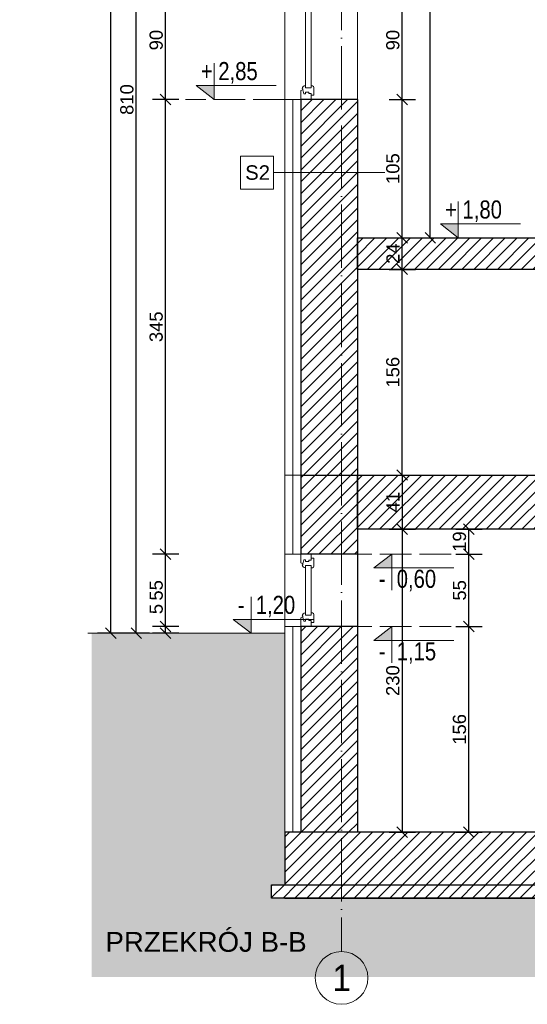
# Model space of a CAD drawing. Header units: millimetres. Extents: x -2720 to 125583, y -8970 to 34912.
# Tile 22 of 105: x 19444 to 19829, y 15231 to 15978. Entities that reach past the tile are written whole.
import ezdxf
from ezdxf.enums import TextEntityAlignment as Align

# ---------------------------------------------------------------- set-up
doc = ezdxf.new("R2010")
doc.units = ezdxf.units.MM
for name, pattern in [('ACAD_ISO02W100', [15, 12, -3]), ('ACAD_ISO04W100', [30, 24, -3, 0, -3]), ('Osie$0$CONTINOUS', [0])]:
    doc.linetypes.add(name, pattern=pattern)
doc.layers.add('000_HATCH', color=253, linetype='Continuous', lineweight=5, transparency=0.5)
doc.layers.add('A_HATCH', color=7, linetype='Continuous', lineweight=5, true_color=0x999999)
doc.layers.add('A_IZOLEACJA TERMI_PROJEKTOWANA', color=7, linetype='Continuous', lineweight=15, true_color=0x0089b6)
for name, color, linetype, lineweight in [('A_KONST_ISTNIEJĄCE', 83, 'Continuous', 25), ('A_OPISY', 40, 'Continuous', 9), ('A_OSIE KONSTRUKCYJNE', 150, 'ACAD_ISO04W100', 5), ('A_STOLARKA OKIENNA', 141, 'Continuous', 15), ('A_WIDOK', 141, 'Continuous', 13), ('A_WYMIAROWANIE', 7, 'Continuous', 9)]:
    doc.layers.add(name, color=color, linetype=linetype, lineweight=lineweight)
doc.styles.add('APLUS', font='arial.ttf', dxfattribs={"width": 0.6})
doc.styles.add('DEMIURG_100_opisy', font='arial.ttf', dxfattribs={"width": 0.9, "height": 20})
doc.styles.get("Standard").update_dxf_attribs({"font": 'arial.ttf'})
doc.linetypes.add('BATTING', pattern='A,0.0001,-0.1,[134,ltypeshp.shx,S=0.1,R=0,X=-0.1,Y=0],-0.2,[134,ltypeshp.shx,S=0.1,R=180,X=0.1,Y=0],-0.1', length=0.4001)
doc.dimstyles.new('1 do 100', dxfattribs={"dimtxt": 10, "dimasz": 8, "dimexe": 10, "dimexo": 10, "dimgap": 2, "dimtad": 1, "dimdec": 0, "dimtxsty": 'Standard', "dimblk": 'OBLIQUE', "dimcen": 2.5, "dimadec": 0, "dimazin": 0, "dimtfac": 1, "dimtdec": 0, "dimtmove": 0, "dimatfit": 3, "dimldrblk": 'OBLIQUE', "dimfxl": 10, "dimfxlon": 1, "dimarcsym": 0})
pattern_1 = [(45, (-35118.777, 19891.2954), (-4.49012806, 4.49012806), [])]

# ---------------------------------------------------------------- blocks, each defined once
blk = doc.blocks.new('*U520')
at = {"color": 144}
for p, q in [((-28, 0), (-28, -8)), ((-28, 0), (-21.32, 0)), ((-28, 0), (-28, -8)), ((-21.32, 0), (-20.74, -1.55)), ((55.32, 0), (54.74, -1.55)), ((62, 0), (55.32, 0)), ((62, 0), (62, -8)), ((-23.76, -2.4), (-20.74, -1.55)), ((-23.76, -3.73), (-23.76, -2.4)), ((-22.39, -3.73), (-23.76, -3.73)), ((-23.41, -8), (-23.41, -6.06)), ((-23.41, -6.06), (-22.39, -6.06)), ((-22.39, -6.06), (-22.39, -3.73)), ((-20.74, -1.55), (-19.89, -1.55)), ((-19.89, -1.55), (-19.99, -1.01)), ((-19.25, -7.98), (-19.25, -3.66)), ((-19.25, -3.66), (-17.62, -3.66)), ((53.25, -3.66), (51.62, -3.66)), ((53.25, -7.98), (53.25, -3.66)), ((53.89, -1.55), (53.99, -1.01)), ((54.74, -1.55), (53.89, -1.55)), ((57.76, -2.4), (54.74, -1.55)), ((56.39, -6.06), (56.39, -3.73)), ((56.39, -3.73), (57.76, -3.73)), ((57.41, -6.06), (56.39, -6.06)), ((57.41, -8), (57.41, -6.06)), ((57.76, -3.73), (57.76, -2.4)), ((-28, -8), (-24.8, -8)), ((-24.8, -8), (-24.8, -9.92)), ((-24.8, -8), (-23.41, -8)), ((-24.8, -9.92), (-18.94, -9.92)), ((-17.66, -7.98), (-19.25, -7.98)), ((-17.66, -9.03), (-17.66, -7.98)), ((51.66, -9.03), (51.66, -7.98)), ((51.66, -7.98), (53.25, -7.98)), ((58.8, -9.92), (52.94, -9.92)), ((58.8, -8), (57.41, -8)), ((62, -8), (58.8, -8)), ((58.8, -8), (58.8, -9.92))]:
    blk.add_line(p, q, dxfattribs=at)
blk.add_lwpolyline([(-19.25, -3.66), (53.25, -3.66), (53.25, -7.98), (-19.25, -7.98)], close=True, dxfattribs=at)
for centre, radius, start, end in [((-20.13, -3.52), 2.51, 356.81051, 86.81051), ((54.13, -3.52), 2.51, 93.18949, 183.18949), ((-19.03, -8.42), 1.5, 273.35533, 335.68535), ((53.03, -8.42), 1.5, 204.31465, 266.64467)]:
    blk.add_arc(centre, radius, start, end, dxfattribs=at)
blk = doc.blocks.new('*U505')
at = {"color": 144}
for p, q in [((27, 0), (27, -8)), ((27, 0), (33.68, 0)), ((27, 0), (27, -8)), ((33.68, 0), (34.26, -1.55)), ((75.32, 0), (74.74, -1.55)), ((82, 0), (75.32, 0)), ((82, 0), (82, -8)), ((31.24, -2.4), (34.26, -1.55)), ((31.24, -3.73), (31.24, -2.4)), ((32.61, -3.73), (31.24, -3.73)), ((31.59, -8), (31.59, -6.06)), ((31.59, -6.06), (32.61, -6.06)), ((32.61, -6.06), (32.61, -3.73)), ((34.26, -1.55), (35.11, -1.55)), ((35.11, -1.55), (35.01, -1.01)), ((35.75, -7.98), (35.75, -3.66)), ((35.75, -3.66), (37.38, -3.66)), ((73.25, -3.66), (71.62, -3.66)), ((73.25, -7.98), (73.25, -3.66)), ((73.89, -1.55), (73.99, -1.01)), ((74.74, -1.55), (73.89, -1.55)), ((77.76, -2.4), (74.74, -1.55)), ((76.39, -6.06), (76.39, -3.73)), ((76.39, -3.73), (77.76, -3.73)), ((77.41, -6.06), (76.39, -6.06)), ((77.41, -8), (77.41, -6.06)), ((77.76, -3.73), (77.76, -2.4)), ((27, -8), (30.2, -8)), ((30.2, -8), (30.2, -9.92)), ((30.2, -8), (31.59, -8)), ((30.2, -9.92), (36.06, -9.92)), ((37.34, -7.98), (35.75, -7.98)), ((37.34, -9.03), (37.34, -7.98)), ((71.66, -9.03), (71.66, -7.98)), ((71.66, -7.98), (73.25, -7.98)), ((78.8, -9.92), (72.94, -9.92)), ((78.8, -8), (77.41, -8)), ((82, -8), (78.8, -8)), ((78.8, -8), (78.8, -9.92))]:
    blk.add_line(p, q, dxfattribs=at)
blk.add_lwpolyline([(35.75, -3.66), (73.25, -3.66), (73.25, -7.98), (35.75, -7.98)], close=True, dxfattribs=at)
for centre, radius, start, end in [((34.87, -3.52), 2.51, 356.81051, 86.81051), ((74.13, -3.52), 2.51, 93.18949, 183.18949), ((35.97, -8.42), 1.5, 273.35533, 335.68535), ((73.03, -8.42), 1.5, 204.31465, 266.64467)]:
    blk.add_arc(centre, radius, start, end, dxfattribs=at)
blk = doc.blocks.new('*U8')
blk.add_hatch(color=256).paths.add_polyline_path([(0, 0.153), (-0.198, 0.153), (0, 0)])
blk.add_line((0, 0.153), (0, 0.4))
blk.add_lwpolyline([(0, 0.153), (0, 0), (-0.198, 0.153), (0.685, 0.153)])
at = {"style": 'APLUS', "width": 0.8}
blk.add_attdef('%%P_0.00', text='', height=0.2, dxfattribs=at).set_placement((-0.146, 0.153), align=Align.BOTTOM_LEFT)
blk = doc.blocks.new('*U186')
blk.add_hatch(color=256).paths.add_polyline_path([(0, 0.153), (-0.198, 0.153), (0, 0)])
blk.add_line((0, 0.153), (0, 0.4))
blk.add_lwpolyline([(0, 0.153), (0, 0), (-0.198, 0.153), (0.685, 0.153)])
at = {"style": 'APLUS', "width": 0.8}
blk.add_attdef('%%P_0.00', text='', height=0.2, dxfattribs=at).set_placement((-0.146, 0.153), align=Align.BOTTOM_LEFT)
blk = doc.blocks.new('*U185')
blk.add_hatch(color=256).paths.add_polyline_path([(0, -0.153), (-0.198, -0.153), (0, 0)])
blk.add_line((0, -0.153), (0, -0.4))
blk.add_lwpolyline([(0, -0.153), (0, 0), (-0.198, -0.153), (0.685, -0.153)])
at = {"style": 'APLUS', "width": 0.8}
blk.add_attdef('%%P_0.00', text='', height=0.2, dxfattribs=at).set_placement((-0.146, -0.469), align=Align.BOTTOM_LEFT)
blk = doc.blocks.new('_Oblique')
at = {"color": 0, "linetype": 'ByBlock', "lineweight": -2}
blk.add_line((-0.5, -0.5), (0.5, 0.5), dxfattribs=at)
blk = doc.blocks.new('*D679')
at = {"layer": 'A_WYMIAROWANIE', "color": 0, "lineweight": -2, "ltscale": 2, "transparency": 16777216}
for p, q in [((19554.63, 15517.94), (19554.63, 15536.57)), ((19564.63, 15517.94), (19544.63, 15517.94)), ((19554.63, 15512.94), (19554.63, 15517.94)), ((19564.63, 15512.94), (19544.63, 15512.94))]:
    blk.add_line(p, q, dxfattribs=at)
at = {"layer": 'Defpoints', "color": 0, "ltscale": 2, "transparency": 16777216}
for p in [(19554.63, 15517.94), (19645.03, 15517.94), (19645.03, 15512.94)]:
    blk.add_point(p, dxfattribs=at)
at = {"layer": 'A_WYMIAROWANIE', "color": 0, "lineweight": -2, "ltscale": 2, "transparency": 16777216, "xscale": 8, "yscale": 8, "zscale": 8}
for p, rotation in [((19554.63, 15517.94), 90), ((19554.63, 15512.94), 270)]:
    blk.add_blockref('_Oblique', p, dxfattribs=dict(at, rotation=rotation))
at = {"layer": 'A_WYMIAROWANIE', "color": 0, "ltscale": 2, "transparency": 16777216, "insert": (19547.55, 15531.26), "char_height": 10, "attachment_point": 5, "rotation": 90}
blk.add_mtext('5', dxfattribs=at)
blk = doc.blocks.new('*D680')
at = {"layer": 'A_WYMIAROWANIE', "color": 0, "lineweight": -2, "ltscale": 2, "transparency": 16777216}
for p, q in [((19564.63, 15572.94), (19544.63, 15572.94)), ((19554.63, 15517.94), (19554.63, 15572.94)), ((19564.63, 15517.94), (19544.63, 15517.94))]:
    blk.add_line(p, q, dxfattribs=at)
at = {"layer": 'Defpoints', "color": 0, "ltscale": 2, "transparency": 16777216}
for p in [(19554.63, 15572.94), (19645.03, 15572.94), (19645.03, 15517.94)]:
    blk.add_point(p, dxfattribs=at)
at = {"layer": 'A_WYMIAROWANIE', "color": 0, "lineweight": -2, "ltscale": 2, "transparency": 16777216, "xscale": 8, "yscale": 8, "zscale": 8}
for p, rotation in [((19554.63, 15572.94), 90), ((19554.63, 15517.94), 270)]:
    blk.add_blockref('_Oblique', p, dxfattribs=dict(at, rotation=rotation))
at = {"layer": 'A_WYMIAROWANIE', "color": 0, "ltscale": 2, "transparency": 16777216, "insert": (19547.55, 15545.44), "char_height": 10, "attachment_point": 5, "rotation": 90}
blk.add_mtext('55', dxfattribs=at)
blk = doc.blocks.new('*D681')
at = {"layer": 'A_WYMIAROWANIE', "color": 0, "lineweight": -2, "ltscale": 2, "transparency": 16777216}
for p, q in [((19564.63, 15917.94), (19544.63, 15917.94)), ((19554.63, 15572.94), (19554.63, 15917.94)), ((19564.63, 15572.94), (19544.63, 15572.94))]:
    blk.add_line(p, q, dxfattribs=at)
at = {"layer": 'Defpoints', "color": 0, "ltscale": 2, "transparency": 16777216}
for p in [(19554.63, 15917.94), (19645.03, 15917.94), (19645.03, 15572.94)]:
    blk.add_point(p, dxfattribs=at)
at = {"layer": 'A_WYMIAROWANIE', "color": 0, "lineweight": -2, "ltscale": 2, "transparency": 16777216, "xscale": 8, "yscale": 8, "zscale": 8}
for p, rotation in [((19554.63, 15917.94), 90), ((19554.63, 15572.94), 270)]:
    blk.add_blockref('_Oblique', p, dxfattribs=dict(at, rotation=rotation))
at = {"layer": 'A_WYMIAROWANIE', "color": 0, "ltscale": 2, "transparency": 16777216, "insert": (19547.52, 15745.44), "char_height": 10, "attachment_point": 5, "rotation": 90}
blk.add_mtext('345', dxfattribs=at)
blk = doc.blocks.new('*D682')
at = {"layer": 'A_WYMIAROWANIE', "color": 0, "lineweight": -2, "ltscale": 2, "transparency": 16777216}
for p, q in [((19564.63, 16007.94), (19544.63, 16007.94)), ((19554.63, 15917.94), (19554.63, 16007.94)), ((19564.63, 15917.94), (19544.63, 15917.94))]:
    blk.add_line(p, q, dxfattribs=at)
at = {"layer": 'Defpoints', "color": 0, "ltscale": 2, "transparency": 16777216}
for p in [(19554.63, 16007.94), (19645.03, 16007.94), (19645.03, 15917.94)]:
    blk.add_point(p, dxfattribs=at)
at = {"layer": 'A_WYMIAROWANIE', "color": 0, "lineweight": -2, "ltscale": 2, "transparency": 16777216, "xscale": 8, "yscale": 8, "zscale": 8}
for p, rotation in [((19554.63, 16007.94), 90), ((19554.63, 15917.94), 270)]:
    blk.add_blockref('_Oblique', p, dxfattribs=dict(at, rotation=rotation))
at = {"layer": 'A_WYMIAROWANIE', "color": 0, "ltscale": 2, "transparency": 16777216, "insert": (19547.53, 15962.94), "char_height": 10, "attachment_point": 5, "rotation": 90}
blk.add_mtext('90', dxfattribs=at)
blk = doc.blocks.new('*D690')
at = {"layer": 'A_WYMIAROWANIE', "color": 0, "lineweight": -2, "ltscale": 2, "transparency": 16777216}
for p, q in [((19542.41, 16322.75), (19522.41, 16322.75)), ((19532.41, 15512.94), (19532.41, 16322.75)), ((19542.41, 15512.94), (19522.41, 15512.94))]:
    blk.add_line(p, q, dxfattribs=at)
at = {"layer": 'Defpoints', "color": 0, "ltscale": 2, "transparency": 16777216}
for p in [(19532.41, 16322.75), (19584.19, 16322.75), (19645.03, 15512.94)]:
    blk.add_point(p, dxfattribs=at)
at = {"layer": 'A_WYMIAROWANIE', "color": 0, "lineweight": -2, "ltscale": 2, "transparency": 16777216, "xscale": 8, "yscale": 8, "zscale": 8}
for p, rotation in [((19532.41, 16322.75), 90), ((19532.41, 15512.94), 270)]:
    blk.add_blockref('_Oblique', p, dxfattribs=dict(at, rotation=rotation))
at = {"layer": 'A_WYMIAROWANIE', "color": 0, "ltscale": 2, "transparency": 16777216, "insert": (19525.31, 15917.85), "char_height": 10, "attachment_point": 5, "rotation": 90}
blk.add_mtext('810', dxfattribs=at)
blk = doc.blocks.new('*D691')
at = {"layer": 'A_WYMIAROWANIE', "color": 0, "lineweight": -2, "ltscale": 2, "transparency": 16777216}
for p, q in [((19523.06, 16648.74), (19503.06, 16648.74)), ((19513.06, 15512.94), (19513.06, 16648.74)), ((19523.06, 15512.94), (19503.06, 15512.94))]:
    blk.add_line(p, q, dxfattribs=at)
at = {"layer": 'Defpoints', "color": 0, "ltscale": 2, "transparency": 16777216}
for p in [(19513.06, 16648.74), (20089.53, 16648.74), (19645.03, 15512.94)]:
    blk.add_point(p, dxfattribs=at)
at = {"layer": 'A_WYMIAROWANIE', "color": 0, "lineweight": -2, "ltscale": 2, "transparency": 16777216, "xscale": 8, "yscale": 8, "zscale": 8}
for p, rotation in [((19513.06, 16648.74), 90), ((19513.06, 15512.94), 270)]:
    blk.add_blockref('_Oblique', p, dxfattribs=dict(at, rotation=rotation))
at = {"layer": 'A_WYMIAROWANIE', "color": 0, "ltscale": 2, "transparency": 16777216, "insert": (19505.95, 16080.84), "char_height": 10, "attachment_point": 5, "rotation": 90}
blk.add_mtext('1136', dxfattribs=at)
blk = doc.blocks.new('*D709')
at = {"layer": 'A_WYMIAROWANIE', "color": 0, "lineweight": -2, "ltscale": 2, "transparency": 16777216}
for p, q in [((19724.02, 15789), (19744.02, 15789)), ((19734.02, 15632.94), (19734.02, 15789)), ((19724.02, 15632.94), (19744.02, 15632.94))]:
    blk.add_line(p, q, dxfattribs=at)
at = {"layer": 'Defpoints', "color": 0, "ltscale": 2, "transparency": 16777216}
for p in [(19700.03, 15789), (19734.02, 15789), (19700.03, 15632.94)]:
    blk.add_point(p, dxfattribs=at)
at = {"layer": 'A_WYMIAROWANIE', "color": 0, "lineweight": -2, "ltscale": 2, "transparency": 16777216, "xscale": 8, "yscale": 8, "zscale": 8}
for p, rotation in [((19734.02, 15789), 90), ((19734.02, 15632.94), 270)]:
    blk.add_blockref('_Oblique', p, dxfattribs=dict(at, rotation=rotation))
at = {"layer": 'A_WYMIAROWANIE', "color": 0, "ltscale": 2, "transparency": 16777216, "insert": (19726.91, 15710.97), "char_height": 10, "attachment_point": 5, "rotation": 90}
blk.add_mtext('156', dxfattribs=at)
blk = doc.blocks.new('*D710')
at = {"layer": 'A_WYMIAROWANIE', "color": 0, "lineweight": -2, "ltscale": 2, "transparency": 16777216}
for p, q in [((19724.02, 15812.94), (19744.02, 15812.94)), ((19734.02, 15789), (19734.02, 15812.94)), ((19724.02, 15789), (19744.02, 15789))]:
    blk.add_line(p, q, dxfattribs=at)
at = {"layer": 'Defpoints', "color": 0, "ltscale": 2, "transparency": 16777216}
for p in [(19700.03, 15812.94), (19734.02, 15812.94), (19700.03, 15789)]:
    blk.add_point(p, dxfattribs=at)
at = {"layer": 'A_WYMIAROWANIE', "color": 0, "lineweight": -2, "ltscale": 2, "transparency": 16777216, "xscale": 8, "yscale": 8, "zscale": 8}
for p, rotation in [((19734.02, 15812.94), 90), ((19734.02, 15789), 270)]:
    blk.add_blockref('_Oblique', p, dxfattribs=dict(at, rotation=rotation))
at = {"layer": 'A_WYMIAROWANIE', "color": 0, "ltscale": 2, "transparency": 16777216, "insert": (19727, 15800.97), "char_height": 10, "attachment_point": 5, "rotation": 90}
blk.add_mtext('24', dxfattribs=at)
blk = doc.blocks.new('*D711')
at = {"layer": 'A_WYMIAROWANIE', "color": 0, "lineweight": -2, "ltscale": 2, "transparency": 16777216}
for p, q in [((19724.02, 15917.94), (19744.02, 15917.94)), ((19734.02, 15812.94), (19734.02, 15917.94)), ((19724.02, 15812.94), (19744.02, 15812.94))]:
    blk.add_line(p, q, dxfattribs=at)
at = {"layer": 'Defpoints', "color": 0, "ltscale": 2, "transparency": 16777216}
for p in [(19700.03, 15917.94), (19734.02, 15917.94), (19700.03, 15812.94)]:
    blk.add_point(p, dxfattribs=at)
at = {"layer": 'A_WYMIAROWANIE', "color": 0, "lineweight": -2, "ltscale": 2, "transparency": 16777216, "xscale": 8, "yscale": 8, "zscale": 8}
for p, rotation in [((19734.02, 15917.94), 90), ((19734.02, 15812.94), 270)]:
    blk.add_blockref('_Oblique', p, dxfattribs=dict(at, rotation=rotation))
at = {"layer": 'A_WYMIAROWANIE', "color": 0, "ltscale": 2, "transparency": 16777216, "insert": (19726.91, 15865.44), "char_height": 10, "attachment_point": 5, "rotation": 90}
blk.add_mtext('105', dxfattribs=at)
blk = doc.blocks.new('*D712')
at = {"layer": 'A_WYMIAROWANIE', "color": 0, "lineweight": -2, "ltscale": 2, "transparency": 16777216}
for p, q in [((19724.02, 16007.94), (19744.02, 16007.94)), ((19734.02, 15917.94), (19734.02, 16007.94)), ((19724.02, 15917.94), (19744.02, 15917.94))]:
    blk.add_line(p, q, dxfattribs=at)
at = {"layer": 'Defpoints', "color": 0, "ltscale": 2, "transparency": 16777216}
for p in [(19700.03, 16007.94), (19734.02, 16007.94), (19700.03, 15917.94)]:
    blk.add_point(p, dxfattribs=at)
at = {"layer": 'A_WYMIAROWANIE', "color": 0, "lineweight": -2, "ltscale": 2, "transparency": 16777216, "xscale": 8, "yscale": 8, "zscale": 8}
for p, rotation in [((19734.02, 16007.94), 90), ((19734.02, 15917.94), 270)]:
    blk.add_blockref('_Oblique', p, dxfattribs=dict(at, rotation=rotation))
at = {"layer": 'A_WYMIAROWANIE', "color": 0, "ltscale": 2, "transparency": 16777216, "insert": (19726.91, 15962.94), "char_height": 10, "attachment_point": 5, "rotation": 90}
blk.add_mtext('90', dxfattribs=at)
blk = doc.blocks.new('*D718')
at = {"layer": 'A_WYMIAROWANIE', "color": 0, "lineweight": -2, "ltscale": 2, "transparency": 16777216}
for p, q in [((19745.29, 16347.94), (19765.29, 16347.94)), ((19755.29, 15812.94), (19755.29, 16347.94)), ((19745.29, 15812.94), (19765.29, 15812.94))]:
    blk.add_line(p, q, dxfattribs=at)
at = {"layer": 'Defpoints', "color": 0, "ltscale": 2, "transparency": 16777216}
for p in [(19700.03, 16347.94), (19755.29, 16347.94), (19700.03, 15812.94)]:
    blk.add_point(p, dxfattribs=at)
at = {"layer": 'A_WYMIAROWANIE', "color": 0, "lineweight": -2, "ltscale": 2, "transparency": 16777216, "xscale": 8, "yscale": 8, "zscale": 8}
for p, rotation in [((19755.29, 16347.94), 90), ((19755.29, 15812.94), 270)]:
    blk.add_blockref('_Oblique', p, dxfattribs=dict(at, rotation=rotation))
at = {"layer": 'A_WYMIAROWANIE', "color": 0, "ltscale": 2, "transparency": 16777216, "insert": (19748.19, 16080.44), "char_height": 10, "attachment_point": 5, "rotation": 90}
blk.add_mtext('535', dxfattribs=at)
blk = doc.blocks.new('*D719')
at = {"layer": 'A_WYMIAROWANIE', "color": 0, "lineweight": -2, "ltscale": 2, "transparency": 16777216}
for p, q in [((19724.02, 15632.94), (19744.02, 15632.94)), ((19734.02, 15632.94), (19734.02, 15591.94)), ((19724.02, 15591.94), (19744.02, 15591.94))]:
    blk.add_line(p, q, dxfattribs=at)
at = {"layer": 'Defpoints', "color": 0, "ltscale": 2, "transparency": 16777216}
for p in [(19700.03, 15632.94), (19700.03, 15591.94), (19734.02, 15591.94)]:
    blk.add_point(p, dxfattribs=at)
at = {"layer": 'A_WYMIAROWANIE', "color": 0, "lineweight": -2, "ltscale": 2, "transparency": 16777216, "xscale": 8, "yscale": 8, "zscale": 8}
for p, rotation in [((19734.02, 15632.94), 90), ((19734.02, 15591.94), 270)]:
    blk.add_blockref('_Oblique', p, dxfattribs=dict(at, rotation=rotation))
at = {"layer": 'A_WYMIAROWANIE', "color": 0, "ltscale": 2, "transparency": 16777216, "insert": (19727, 15612.44), "char_height": 10, "attachment_point": 5, "rotation": 90}
blk.add_mtext('41', dxfattribs=at)
blk = doc.blocks.new('*D720')
at = {"layer": 'A_WYMIAROWANIE', "color": 0, "lineweight": -2, "ltscale": 2, "transparency": 16777216}
for p, q in [((19724.02, 15591.94), (19744.02, 15591.94)), ((19734.02, 15591.94), (19734.02, 15361.94)), ((19724.02, 15361.94), (19744.02, 15361.94))]:
    blk.add_line(p, q, dxfattribs=at)
at = {"layer": 'Defpoints', "color": 0, "ltscale": 2, "transparency": 16777216}
for p in [(19700.03, 15591.94), (19700.03, 15361.94), (19734.02, 15361.94)]:
    blk.add_point(p, dxfattribs=at)
at = {"layer": 'A_WYMIAROWANIE', "color": 0, "lineweight": -2, "ltscale": 2, "transparency": 16777216, "xscale": 8, "yscale": 8, "zscale": 8}
for p, rotation in [((19734.02, 15591.94), 90), ((19734.02, 15361.94), 270)]:
    blk.add_blockref('_Oblique', p, dxfattribs=dict(at, rotation=rotation))
at = {"layer": 'A_WYMIAROWANIE', "color": 0, "ltscale": 2, "transparency": 16777216, "insert": (19726.91, 15476.94), "char_height": 10, "attachment_point": 5, "rotation": 90}
blk.add_mtext('230', dxfattribs=at)
blk = doc.blocks.new('*D721')
at = {"layer": 'A_WYMIAROWANIE', "color": 0, "lineweight": -2, "ltscale": 2, "transparency": 16777216}
for p, q in [((19774.53, 15517.94), (19794.53, 15517.94)), ((19784.53, 15361.94), (19784.53, 15517.94)), ((19774.53, 15361.94), (19794.53, 15361.94))]:
    blk.add_line(p, q, dxfattribs=at)
at = {"layer": 'Defpoints', "color": 0, "ltscale": 2, "transparency": 16777216}
for p in [(19700.03, 15517.94), (19784.53, 15517.94), (19700.03, 15361.94)]:
    blk.add_point(p, dxfattribs=at)
at = {"layer": 'A_WYMIAROWANIE', "color": 0, "lineweight": -2, "ltscale": 2, "transparency": 16777216, "xscale": 8, "yscale": 8, "zscale": 8}
for p, rotation in [((19784.53, 15517.94), 90), ((19784.53, 15361.94), 270)]:
    blk.add_blockref('_Oblique', p, dxfattribs=dict(at, rotation=rotation))
at = {"layer": 'A_WYMIAROWANIE', "color": 0, "ltscale": 2, "transparency": 16777216, "insert": (19777.43, 15439.94), "char_height": 10, "attachment_point": 5, "rotation": 90}
blk.add_mtext('156', dxfattribs=at)
blk = doc.blocks.new('*D722')
at = {"layer": 'A_WYMIAROWANIE', "color": 0, "lineweight": -2, "ltscale": 2, "transparency": 16777216}
for p, q in [((19774.53, 15572.94), (19794.53, 15572.94)), ((19784.53, 15517.94), (19784.53, 15572.94)), ((19774.53, 15517.94), (19794.53, 15517.94))]:
    blk.add_line(p, q, dxfattribs=at)
at = {"layer": 'Defpoints', "color": 0, "ltscale": 2, "transparency": 16777216}
for p in [(19700.03, 15572.94), (19784.53, 15572.94), (19700.03, 15517.94)]:
    blk.add_point(p, dxfattribs=at)
at = {"layer": 'A_WYMIAROWANIE', "color": 0, "lineweight": -2, "ltscale": 2, "transparency": 16777216, "xscale": 8, "yscale": 8, "zscale": 8}
for p, rotation in [((19784.53, 15572.94), 90), ((19784.53, 15517.94), 270)]:
    blk.add_blockref('_Oblique', p, dxfattribs=dict(at, rotation=rotation))
at = {"layer": 'A_WYMIAROWANIE', "color": 0, "ltscale": 2, "transparency": 16777216, "insert": (19777.45, 15545.44), "char_height": 10, "attachment_point": 5, "rotation": 90}
blk.add_mtext('55', dxfattribs=at)
blk = doc.blocks.new('*D723')
at = {"layer": 'A_WYMIAROWANIE', "color": 0, "lineweight": -2, "ltscale": 2, "transparency": 16777216}
for p, q in [((19774.53, 15591.94), (19794.53, 15591.94)), ((19784.53, 15572.94), (19784.53, 15591.94)), ((19774.53, 15572.94), (19794.53, 15572.94))]:
    blk.add_line(p, q, dxfattribs=at)
at = {"layer": 'Defpoints', "color": 0, "ltscale": 2, "transparency": 16777216}
for p in [(19700.03, 15591.94), (19784.53, 15591.94), (19700.03, 15572.94)]:
    blk.add_point(p, dxfattribs=at)
at = {"layer": 'A_WYMIAROWANIE', "color": 0, "lineweight": -2, "ltscale": 2, "transparency": 16777216, "xscale": 8, "yscale": 8, "zscale": 8}
for p, rotation in [((19784.53, 15591.94), 90), ((19784.53, 15572.94), 270)]:
    blk.add_blockref('_Oblique', p, dxfattribs=dict(at, rotation=rotation))
at = {"layer": 'A_WYMIAROWANIE', "color": 0, "ltscale": 2, "transparency": 16777216, "insert": (19777.43, 15582.44), "char_height": 10, "attachment_point": 5, "rotation": 90}
blk.add_mtext('19', dxfattribs=at)
blk = doc.blocks.new('*D754')
at = {"layer": 'A_WYMIAROWANIE', "color": 0, "lineweight": -2, "ltscale": 2, "transparency": 16777216}
for p, q in [((22225.61, 16485.75), (22245.61, 16485.75)), ((22235.61, 16485.75), (22235.61, 15587.94)), ((22225.61, 15587.94), (22245.61, 15587.94))]:
    blk.add_line(p, q, dxfattribs=at)
at = {"layer": 'Defpoints', "color": 0, "ltscale": 2, "transparency": 16777216}
for p in [(0, 16485.75), (22140.03, 15587.94), (22235.61, 15587.94)]:
    blk.add_point(p, dxfattribs=at)
at = {"layer": 'A_WYMIAROWANIE', "color": 0, "lineweight": -2, "ltscale": 2, "transparency": 16777216, "xscale": 8, "yscale": 8, "zscale": 8}
for p, rotation in [((22235.61, 16485.75), 90), ((22235.61, 15587.94), 270)]:
    blk.add_blockref('_Oblique', p, dxfattribs=dict(at, rotation=rotation))
at = {"layer": 'A_WYMIAROWANIE', "color": 0, "ltscale": 2, "transparency": 16777216, "insert": (22228.5, 16036.85), "char_height": 10, "attachment_point": 5, "rotation": 90}
blk.add_mtext('898', dxfattribs=at)

msp = doc.modelspace()

# ---------------------------------------------------------------- hatches: boundary and pattern name
at = {"layer": '000_HATCH', "ltscale": 2}
h = msp.add_hatch(dxfattribs=at)
h.set_pattern_fill('AR-SAND', color=256, scale=0.3)
h.set_pattern_definition([(37.5, (3602.246, -2375.465), (-0.4800094, 14.682397), [0, -11.5824, 0, -12.954, 0, -12.3825]), (7.5, (3602.246, -2375.465), (13.485698, 21.504753), [0, -6.2484, 0, -10.4394, 0, -4.0005]), (327.5, (3592.873, -2375.465), (23.729771, 0.0431155), [0, -3.81, 0, -13.716, 0, -17.907]), (317.5, (3592.873, -2375.465), (22.906694, 6.68788), [0, -1.905, 0, -8.9916, 0, -10.287])])
h.paths.add_polyline_path([(21654.03, 15591.94), (21654.03, 15361.94), (21635.53, 15361.94), (21635.53, 15321.94), (21625.53, 15321.94), (21625.53, 15311.94), (21752.53, 15311.94), (21752.53, 15251.94), (19498.53, 15251.94), (19498.53, 15512.94), (19645.03, 15512.94), (19645.03, 15321.94), (19635.03, 15321.94), (19635.03, 15311.94), (20611.53, 15311.94), (20611.53, 15321.94), (20601.53, 15321.94), (20601.53, 15361.94), (20565.03, 15361.94), (20565.03, 15591.94)])
at = {"layer": 'A_HATCH'}
h = msp.add_hatch(dxfattribs=at)
h.set_pattern_fill('ANSI31', color=256, scale=2)
h.set_pattern_definition(pattern_1)
h.paths.add_polyline_path([(19700.03, 15361.94), (19657.03, 15361.94), (19657.03, 15517.94), (19700.03, 15517.94)])
h.paths.add_polyline_path([(19657.03, 15917.94), (19700.03, 15917.94), (19700.03, 15572.94), (19657.03, 15572.94)])
h.paths.add_polyline_path([(19657.03, 16035.94), (19700.03, 16035.94), (19700.03, 16007.94), (19657.03, 16007.94)])
h.paths.add_polyline_path([(19657.03, 16153.94), (19700.03, 16153.94), (19700.03, 16125.94), (19657.03, 16125.94)])
h = msp.add_hatch(dxfattribs=at)
h.set_pattern_fill('ANSI31', color=256, scale=2)
h.set_pattern_definition(pattern_1)
h.paths.add_polyline_path([(19700.03, 15789), (19700.03, 15812.94), (19853.03, 15812.94), (19853.03, 15797.94), (19883.03, 15797.94), (19883.03, 15782.94), (19913.03, 15782.94), (19913.03, 15767.94), (19943.03, 15767.94), (19943.03, 15752.94), (19973.03, 15752.94), (19973.03, 15737.94), (20003.03, 15737.94), (20003.03, 15722.94), (20033.03, 15722.94), (20033.03, 15707.94), (20063.03, 15707.94), (20063.03, 15692.94), (20093.03, 15692.94), (20093.03, 15677.94), (20123.03, 15677.94), (20123.03, 15662.94), (20153.03, 15662.94), (20153.03, 15647.94), (20183.03, 15647.94), (20183.03, 15632.94), (20160.67, 15632.94), (19848.56, 15789)])
h = msp.add_hatch(dxfattribs=at)
h.set_pattern_fill('ANSI31', color=256, scale=2)
h.set_pattern_definition(pattern_1)
h.paths.add_polyline_path([(19700.03, 15632.94), (20478.03, 15632.94), (20478.03, 15591.94), (20203.03, 15591.94), (20203.03, 15572.94), (20173.03, 15572.94), (20173.03, 15591.94), (19700.03, 15591.94)])
h = msp.add_hatch(dxfattribs=at)
h.set_pattern_fill('ANSI31', color=256, scale=2)
h.set_pattern_definition(pattern_1)
h.paths.add_polyline_path([(20520.03, 15361.94), (19645.03, 15361.94), (19645.03, 15321.94), (20520.03, 15321.94)])
h = msp.add_hatch(dxfattribs=at)
h.set_pattern_fill('ANSI31', color=256, scale=2)
h.set_pattern_definition([(45, (-36690.049, 19891.2954), (-4.49012806, 4.49012806), [])])
h.paths.add_polyline_path([(19635.03, 15321.94), (20611.53, 15321.94), (20611.53, 15311.94), (19635.03, 15311.94)])

# ---------------------------------------------------------------- linework, layer by layer
at = {"layer": 'A_IZOLEACJA TERMI_PROJEKTOWANA', "ltscale": 14}
for p, q in [((19645.03, 15917.94), (19645.03, 15572.94)), ((19657.03, 15917.94), (19645.03, 15917.94))]:
    msp.add_line(p, q, dxfattribs=at)
at = {"layer": 'A_IZOLEACJA TERMI_PROJEKTOWANA', "linetype": 'BATTING', "ltscale": 14}
for p, q in [((19651.03, 15917.94), (19651.03, 15572.94)), ((19651.03, 15517.94), (19651.03, 15361.94))]:
    msp.add_line(p, q, dxfattribs=at)
at = {"layer": 'A_IZOLEACJA TERMI_PROJEKTOWANA', "ltscale": 14}
for points in [[(19657.03, 15572.94), (19645.03, 15572.94)], [(19657.03, 15517.94), (19645.03, 15517.94)], [(19645.03, 15517.94), (19645.03, 15361.94)]]:
    msp.add_lwpolyline(points, dxfattribs=at)
at = {"layer": 'A_KONST_ISTNIEJĄCE', "ltscale": 2}
for p, q in [((19657.03, 15917.94), (19657.03, 15572.94)), ((19700.03, 15917.94), (19657.03, 15917.94)), ((19700.03, 15917.94), (19700.03, 15361.94)), ((19657.03, 15632.94), (20478.03, 15632.94)), ((19700.03, 15572.94), (19657.03, 15572.94)), ((19700.03, 15517.94), (19657.03, 15517.94)), ((19657.03, 15517.94), (19657.03, 15361.94)), ((19645.03, 15311.94), (20520.03, 15311.94))]:
    msp.add_line(p, q, dxfattribs=at)
msp.add_lwpolyline([(19848.56, 15789), (19700.03, 15789), (19700.03, 15812.94), (19853.03, 15812.94)], dxfattribs=at)
for points in [[(19700.03, 15632.94), (20478.03, 15632.94), (20478.03, 15591.94), (19700.03, 15591.94)], [(20520.03, 15361.94), (19645.03, 15361.94), (19645.03, 15321.94), (20520.03, 15321.94)], [(19635.03, 15321.94), (20611.53, 15321.94), (20611.53, 15311.94), (19635.03, 15311.94)]]:
    msp.add_lwpolyline(points, close=True, dxfattribs=at)
at = {"layer": 'A_OPISY'}
msp.add_line((19636.3, 15862.4), (19720.76, 15862.4), dxfattribs=at)
msp.add_lwpolyline([(19611.3, 15849.9), (19636.3, 15849.9), (19636.3, 15874.9), (19611.3, 15874.9)], close=True, dxfattribs=at)
at = {"layer": 'A_OSIE KONSTRUKCYJNE', "ltscale": 2}
msp.add_line((19688.03, 16619.42), (19688.03, 15271.34), dxfattribs=at)
at = {"layer": 'A_OSIE KONSTRUKCYJNE', "linetype": 'Continuous'}
msp.add_circle((19688.03, 15251.34), 20, dxfattribs=at)
at = {"layer": 'A_WIDOK', "ltscale": 2}
for p, q in [((19645.03, 15917.94), (19645.03, 16007.94)), ((19700.03, 15917.94), (19700.03, 16007.94)), ((19645.03, 15632.94), (20131.03, 15632.94)), ((19645.03, 15572.94), (19645.03, 15517.94)), ((19700.03, 15572.94), (19700.03, 15517.94)), ((19645.03, 15512.94), (19495.61, 15512.94))]:
    msp.add_line(p, q, dxfattribs=at)
at = {"layer": 'A_WIDOK', "linetype": 'ACAD_ISO02W100', "ltscale": 2}
for p, q in [((19770.99, 15572.94), (19700.03, 15572.94)), ((19770.99, 15517.94), (19700.03, 15517.94))]:
    msp.add_line(p, q, dxfattribs=at)
msp.add_lwpolyline([(19645.03, 15917.94), (19569.65, 15917.94)], dxfattribs=at)

# ---------------------------------------------------------------- block references
at = {"layer": 'A_OPISY', "transparency": 33554687, "xscale": 68.67492864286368, "yscale": 68.67492864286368, "zscale": 68.67492864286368, "rotation": 1.435389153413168e-05}
for name, p, values in [('*U186', (19591.38, 15917.94), {'%%P_0.00': '+ 2,85'}), ('*U8', (19776.53, 15812.94), {'%%P_0.00': '+ 1,80'}), ('*U8', (19619.38, 15512.94), {'%%P_0.00': '-  1,20'})]:
    msp.add_blockref(name, p, dxfattribs=at).add_auto_attribs(values)
at = {"layer": 'A_OPISY', "transparency": 33554687}
ref = msp.add_blockref('*U185', (19726.2, 15572.94), dxfattribs=dict(at, xscale=68.67492864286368, yscale=68.67492864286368, zscale=68.67492864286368, rotation=1.435389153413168e-05))
ref.add_attrib('%%P_0.00', '-  0,60', dxfattribs={"layer": '0', "height": 13.735, "rotation": 0.00001, "style": 'APLUS', "width": 0.8}).set_placement((19716.19, 15543.22), align=Align.BOTTOM_LEFT)
ref = msp.add_blockref('*U185', (19726.2, 15517.94), dxfattribs=dict(at, xscale=68.67492864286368, yscale=68.67492864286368, zscale=68.67492864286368, rotation=1.435389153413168e-05))
ref.add_attrib('%%P_0.00', '-  1,15', dxfattribs={"layer": '0', "height": 13.735, "rotation": 0.00001, "style": 'APLUS', "width": 0.8}).set_placement((19716.19, 15488.22), align=Align.BOTTOM_LEFT)
at = {"layer": 'A_STOLARKA OKIENNA', "transparency": 33554559, "xscale": -1, "rotation": 90}
msp.add_blockref('*U520', (19657.03, 15979.94), dxfattribs=at)
at = {"layer": 'A_STOLARKA OKIENNA', "color": 144, "transparency": 33554559, "xscale": -1, "rotation": 90}
msp.add_blockref('*U505', (19657.03, 15599.94), dxfattribs=at)

# ---------------------------------------------------------------- texts
at = {"layer": 'A_OPISY'}
msp.add_text('S2', height=11, dxfattribs=at).set_placement((19614.97, 15856.97))
at = {"layer": 'A_OPISY', "insert": (19509.06, 15286.2), "char_height": 15, "attachment_point": 1}
msp.add_mtext_dynamic_manual_height_columns('PRZEKRÓJ B-B', width=254.3544, gutter_width=0, heights=[12.82], dxfattribs=at)
at = {"layer": 'A_OSIE KONSTRUKCYJNE', "linetype": 'Osie$0$CONTINOUS', "style": 'DEMIURG_100_opisy', "width": 0.9}
msp.add_text('1', height=20, dxfattribs=at).set_placement((19688.03, 15251.34), align=Align.MIDDLE_CENTER)

# ---------------------------------------------------------------- dimensions: what is measured, and where the dimension line sits
at = {"layer": 'A_WYMIAROWANIE', "ltscale": 2}
for base, p1, p2, picture, middle in [((19513.06, 16648.74), (19645.03, 15512.94), (20089.53, 16648.74), '*D691', (19505.95, 16080.84)), ((22235.61, 15587.94), (0, 16485.75), (22140.03, 15587.94), '*D754', (22228.5, 16036.85)), ((19755.29, 16347.94), (19700.03, 15812.94), (19700.03, 16347.94), '*D718', (19748.19, 16080.44)), ((19532.41, 16322.75), (19645.03, 15512.94), (19584.19, 16322.75), '*D690', (19525.31, 15917.85)), ((19734.02, 15789), (19700.03, 15632.94), (19700.03, 15789), '*D709', (19726.91, 15710.97)), ((19554.63, 15517.94), (19645.03, 15512.94), (19645.03, 15517.94), '*D679', (19547.55, 15531.26)), ((19784.53, 15517.94), (19700.03, 15361.94), (19700.03, 15517.94), '*D721', (19777.43, 15439.94))]:
    dim = msp.add_linear_dim(base=base, p1=p1, p2=p2, angle=90, dimstyle='1 do 100', dxfattribs=at)
    dim.commit()
    dim.dimension.update_dxf_attribs({"geometry": picture, "text_midpoint": middle})
for base, p1, p2, picture, middle in [((19554.63, 16007.94), (19645.03, 15917.94), (19645.03, 16007.94), '*D682', (19547.53, 15962.94)), ((19734.02, 16007.94), (19700.03, 15917.94), (19700.03, 16007.94), '*D712', (19726.91, 15962.94)), ((19554.63, 15917.94), (19645.03, 15572.94), (19645.03, 15917.94), '*D681', (19547.52, 15745.44)), ((19734.02, 15917.94), (19700.03, 15812.94), (19700.03, 15917.94), '*D711', (19726.91, 15865.44)), ((19734.02, 15812.94), (19700.03, 15789), (19700.03, 15812.94), '*D710', (19727, 15800.97)), ((19734.02, 15591.94), (19700.03, 15632.94), (19700.03, 15591.94), '*D719', (19727, 15612.44)), ((19734.02, 15361.94), (19700.03, 15591.94), (19700.03, 15361.94), '*D720', (19726.91, 15476.94)), ((19784.53, 15591.94), (19700.03, 15572.94), (19700.03, 15591.94), '*D723', (19777.43, 15582.44)), ((19554.63, 15572.94), (19645.03, 15517.94), (19645.03, 15572.94), '*D680', (19547.55, 15545.44)), ((19784.53, 15572.94), (19700.03, 15517.94), (19700.03, 15572.94), '*D722', (19777.45, 15545.44))]:
    dim = msp.add_linear_dim(base=base, p1=p1, p2=p2, angle=90, dimstyle='1 do 100', override={"dimtmove": 1}, dxfattribs=at)
    dim.commit()
    dim.dimension.update_dxf_attribs({"geometry": picture, "text_midpoint": middle})

doc.saveas('drawing.dxf')
